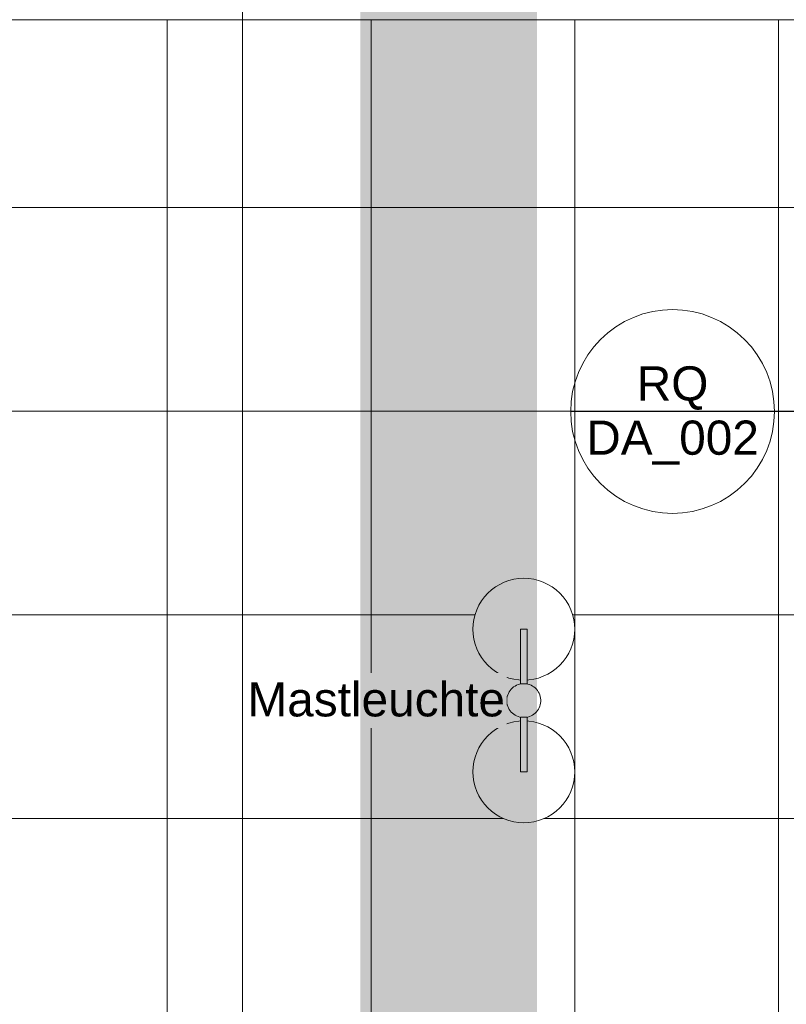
# Model space of a CAD drawing. Header units: metres. Extents: x -180 to 4, y -47 to 4.
# Tile 211 of 256: x -98.95 to -96.69, y -3.85 to -0.95. Entities that reach past the tile are written whole.
import ezdxf

# ---------------------------------------------------------------- set-up
doc = ezdxf.new("R2010")
doc.units = ezdxf.units.M
doc.header["$LTSCALE"] = 0.05
doc.header["$PDMODE"] = 1
doc.header["$PDSIZE"] = -2
for name, color, linetype, lineweight, true_color in [('30 -35 Decken- 11 Bodendurchbruch', 7, 'Continuous', 15, 0x599559), ('30 -36 Dächer- 3 Dachbeläge', 7, 'Continuous', 15, 0x9999ff), ('70 -72 Beschriftung- 7 Detailverweise', 7, 'Continuous', 9, 0x00dd00)]:
    doc.layers.add(name, color=color, linetype=linetype, lineweight=lineweight, true_color=true_color)
for name, color, linetype, lineweight in [('60- 61 allgemeine Ausstattung- 4 Terrassen', 7, 'Continuous', 9), ('70 -72 Beschriftung-14 Schatten', 7, 'Continuous', 5), ('Keine', 7, 'Continuous', 9)]:
    doc.layers.add(name, color=color, linetype=linetype, lineweight=lineweight)
doc.styles.add('Arial', font='arial.ttf')

# ---------------------------------------------------------------- blocks, each defined once
blk = doc.blocks.new('Gruppe-365')
at = {"color": 255, "lineweight": 9}
blk.add_wipeout([(-74.6216, -0.277), (-74.6216, -0.732), (-82.636, -0.732), (-82.636, -3.5964), (-81.5037, -3.5964), (-81.5037, -5.5564), (-82.636, -5.5564), (-82.636, -7.647), (-78.391, -7.647), (-78.391, -9.597), (-82.636, -9.597), (-82.636, -11.982), (-99.136, -11.982), (-99.136, -30.912), (-74.9949, -30.912), (-74.9949, -13.7471), (-74.6216, -13.7471), (-74.6216, -31.367), (-99.591, -31.367), (-99.591, -11.527), (-83.091, -11.527), (-83.091, -0.277)], dxfattribs=at).dxf.layer = '30 -36 Dächer- 3 Dachbeläge'
blk = doc.blocks.new('Gruppe-779')
at = {"color": 255, "linetype": 'Continuous', "lineweight": 9}
blk.add_wipeout([(-97.425, -2.9262), (-97.4226, -2.9305), (-97.4207, -2.9351), (-97.4193, -2.9398), (-97.4183, -2.9446), (-97.4178, -2.9495), (-97.4178, -2.9544), (-97.4183, -2.9593), (-97.4192, -2.9641), (-97.4207, -2.9688), (-97.4225, -2.9733), (-97.4248, -2.9776), (-97.4275, -2.9817), (-97.4306, -2.9855), (-97.4341, -2.989), (-97.4379, -2.9921), (-97.442, -2.9949), (-97.4463, -2.9972), (-97.4508, -2.9991), (-97.4555, -3.0005), (-97.4603, -3.0015), (-97.4652, -3.002), (-97.4701, -3.002), (-97.475, -3.0015), (-97.4798, -3.0006), (-97.4845, -2.9992), (-97.489, -2.9973), (-97.4934, -2.995), (-97.4975, -2.9923), (-97.5013, -2.9892), (-97.5047, -2.9857), (-97.5079, -2.9819), (-97.5106, -2.9779), (-97.5129, -2.9735), (-97.5148, -2.969), (-97.5163, -2.9643), (-97.5172, -2.9595), (-97.5177, -2.9546), (-97.5177, -2.9497), (-97.5173, -2.9448), (-97.5163, -2.94), (-97.5149, -2.9353), (-97.513, -2.9308), (-97.5107, -2.9264), (-97.508, -2.9224), (-97.5049, -2.9186), (-97.5015, -2.9151), (-97.4977, -2.912), (-97.4936, -2.9092), (-97.4893, -2.9069), (-97.4847, -2.905), (-97.4801, -2.9036), (-97.4752, -2.9026), (-97.4704, -2.9021), (-97.4655, -2.9021), (-97.4606, -2.9026), (-97.4558, -2.9035), (-97.4511, -2.9049), (-97.4465, -2.9068), (-97.4422, -2.9091), (-97.4381, -2.9118), (-97.4343, -2.9149), (-97.4308, -2.9184), (-97.4277, -2.9222)], dxfattribs=at).dxf.layer = '60- 61 allgemeine Ausstattung- 4 Terrassen'
at = {"layer": '60- 61 allgemeine Ausstattung- 4 Terrassen', "color": 252, "linetype": 'Continuous', "lineweight": 9, "true_color": 0x888888, "flags": 128}
blk.add_lwpolyline([(-97.425, -2.9262), (-97.4226, -2.9305), (-97.4207, -2.9351), (-97.4193, -2.9398), (-97.4183, -2.9446), (-97.4178, -2.9495), (-97.4178, -2.9544), (-97.4183, -2.9593), (-97.4192, -2.9641), (-97.4207, -2.9688), (-97.4225, -2.9733), (-97.4248, -2.9776), (-97.4275, -2.9817), (-97.4306, -2.9855), (-97.4341, -2.989), (-97.4379, -2.9921), (-97.442, -2.9949), (-97.4463, -2.9972), (-97.4508, -2.9991), (-97.4555, -3.0005), (-97.4603, -3.0015), (-97.4652, -3.002), (-97.4701, -3.002), (-97.475, -3.0015), (-97.4798, -3.0006), (-97.4845, -2.9992), (-97.489, -2.9973), (-97.4934, -2.995), (-97.4975, -2.9923), (-97.5013, -2.9892), (-97.5047, -2.9857), (-97.5079, -2.9819), (-97.5106, -2.9779), (-97.5129, -2.9735), (-97.5148, -2.969), (-97.5163, -2.9643), (-97.5172, -2.9595), (-97.5177, -2.9546), (-97.5177, -2.9497), (-97.5173, -2.9448), (-97.5163, -2.94), (-97.5149, -2.9353), (-97.513, -2.9308), (-97.5107, -2.9264), (-97.508, -2.9224), (-97.5049, -2.9186), (-97.5015, -2.9151), (-97.4977, -2.912), (-97.4936, -2.9092), (-97.4893, -2.9069), (-97.4847, -2.905), (-97.4801, -2.9036), (-97.4752, -2.9026), (-97.4704, -2.9021), (-97.4655, -2.9021), (-97.4606, -2.9026), (-97.4558, -2.9035), (-97.4511, -2.9049), (-97.4465, -2.9068), (-97.4422, -2.9091), (-97.4381, -2.9118), (-97.4343, -2.9149), (-97.4308, -2.9184), (-97.4277, -2.9222)], close=True, dxfattribs=at)
at = {"color": 255, "linetype": 'Continuous', "lineweight": 9}
for points in [[(-97.4678, -2.592), (-97.4531, -2.5928), (-97.4385, -2.5949), (-97.4242, -2.5985), (-97.4104, -2.6035), (-97.3971, -2.6098), (-97.3844, -2.6173), (-97.3726, -2.6261), (-97.3617, -2.636), (-97.3518, -2.6469), (-97.3431, -2.6587), (-97.3355, -2.6713), (-97.3292, -2.6846), (-97.3242, -2.6985), (-97.3207, -2.7128), (-97.3185, -2.7273), (-97.3178, -2.742), (-97.3185, -2.7567), (-97.3207, -2.7713), (-97.3242, -2.7856), (-97.3292, -2.7994), (-97.3355, -2.8128), (-97.3431, -2.8254), (-97.3518, -2.8372), (-97.3617, -2.8481), (-97.3726, -2.858), (-97.3844, -2.8668), (-97.3971, -2.8743), (-97.4104, -2.8806), (-97.4242, -2.8856), (-97.4385, -2.8892), (-97.4531, -2.8913), (-97.4678, -2.892), (-97.4825, -2.8913), (-97.497, -2.8892), (-97.5113, -2.8856), (-97.5252, -2.8806), (-97.5385, -2.8743), (-97.5511, -2.8668), (-97.5629, -2.858), (-97.5738, -2.8481), (-97.5837, -2.8372), (-97.5925, -2.8254), (-97.6001, -2.8128), (-97.6064, -2.7994), (-97.6113, -2.7856), (-97.6149, -2.7713), (-97.6171, -2.7567), (-97.6178, -2.742), (-97.6171, -2.7273), (-97.6149, -2.7128), (-97.6113, -2.6985), (-97.6064, -2.6846), (-97.6001, -2.6713), (-97.5925, -2.6587), (-97.5837, -2.6469), (-97.5738, -2.636), (-97.5629, -2.6261), (-97.5511, -2.6173), (-97.5385, -2.6098), (-97.5252, -2.6035), (-97.5113, -2.5985), (-97.497, -2.5949), (-97.4825, -2.5928)], [(-97.4678, -3.312), (-97.4825, -3.3113), (-97.497, -3.3092), (-97.5113, -3.3056), (-97.5252, -3.3006), (-97.5385, -3.2943), (-97.5511, -3.2868), (-97.5629, -3.278), (-97.5738, -3.2681), (-97.5837, -3.2572), (-97.5925, -3.2454), (-97.6001, -3.2328), (-97.6064, -3.2194), (-97.6113, -3.2056), (-97.6149, -3.1913), (-97.6171, -3.1767), (-97.6178, -3.162), (-97.6171, -3.1473), (-97.6149, -3.1328), (-97.6113, -3.1185), (-97.6064, -3.1046), (-97.6001, -3.0913), (-97.5925, -3.0787), (-97.5837, -3.0669), (-97.5738, -3.056), (-97.5629, -3.0461), (-97.5511, -3.0373), (-97.5385, -3.0298), (-97.5252, -3.0235), (-97.5113, -3.0185), (-97.497, -3.0149), (-97.4825, -3.0128), (-97.4678, -3.012), (-97.4531, -3.0128), (-97.4385, -3.0149), (-97.4242, -3.0185), (-97.4104, -3.0235), (-97.3971, -3.0298), (-97.3844, -3.0373), (-97.3726, -3.0461), (-97.3617, -3.056), (-97.3518, -3.0669), (-97.3431, -3.0787), (-97.3355, -3.0913), (-97.3292, -3.1046), (-97.3242, -3.1185), (-97.3207, -3.1328), (-97.3185, -3.1473), (-97.3178, -3.162), (-97.3185, -3.1767), (-97.3207, -3.1913), (-97.3242, -3.2056), (-97.3292, -3.2194), (-97.3355, -3.2328), (-97.3431, -3.2454), (-97.3518, -3.2572), (-97.3617, -3.2681), (-97.3726, -3.278), (-97.3844, -3.2868), (-97.3971, -3.2943), (-97.4104, -3.3006), (-97.4242, -3.3056), (-97.4385, -3.3092), (-97.4531, -3.3113)]]:
    blk.add_wipeout(points, dxfattribs=at).dxf.layer = '60- 61 allgemeine Ausstattung- 4 Terrassen'
at = {"layer": '60- 61 allgemeine Ausstattung- 4 Terrassen', "color": 252, "linetype": 'Continuous', "lineweight": 9, "true_color": 0x888888, "flags": 128}
for points in [[(-97.4678, -2.592), (-97.4531, -2.5928), (-97.4385, -2.5949), (-97.4242, -2.5985), (-97.4104, -2.6035), (-97.3971, -2.6098), (-97.3844, -2.6173), (-97.3726, -2.6261), (-97.3617, -2.636), (-97.3518, -2.6469), (-97.3431, -2.6587), (-97.3355, -2.6713), (-97.3292, -2.6846), (-97.3242, -2.6985), (-97.3207, -2.7128), (-97.3185, -2.7273), (-97.3178, -2.742), (-97.3185, -2.7567), (-97.3207, -2.7713), (-97.3242, -2.7856), (-97.3292, -2.7994), (-97.3355, -2.8128), (-97.3431, -2.8254), (-97.3518, -2.8372), (-97.3617, -2.8481), (-97.3726, -2.858), (-97.3844, -2.8668), (-97.3971, -2.8743), (-97.4104, -2.8806), (-97.4242, -2.8856), (-97.4385, -2.8892), (-97.4531, -2.8913), (-97.4678, -2.892), (-97.4825, -2.8913), (-97.497, -2.8892), (-97.5113, -2.8856), (-97.5252, -2.8806), (-97.5385, -2.8743), (-97.5511, -2.8668), (-97.5629, -2.858), (-97.5738, -2.8481), (-97.5837, -2.8372), (-97.5925, -2.8254), (-97.6001, -2.8128), (-97.6064, -2.7994), (-97.6113, -2.7856), (-97.6149, -2.7713), (-97.6171, -2.7567), (-97.6178, -2.742), (-97.6171, -2.7273), (-97.6149, -2.7128), (-97.6113, -2.6985), (-97.6064, -2.6846), (-97.6001, -2.6713), (-97.5925, -2.6587), (-97.5837, -2.6469), (-97.5738, -2.636), (-97.5629, -2.6261), (-97.5511, -2.6173), (-97.5385, -2.6098), (-97.5252, -2.6035), (-97.5113, -2.5985), (-97.497, -2.5949), (-97.4825, -2.5928)], [(-97.4678, -3.312), (-97.4825, -3.3113), (-97.497, -3.3092), (-97.5113, -3.3056), (-97.5252, -3.3006), (-97.5385, -3.2943), (-97.5511, -3.2868), (-97.5629, -3.278), (-97.5738, -3.2681), (-97.5837, -3.2572), (-97.5925, -3.2454), (-97.6001, -3.2328), (-97.6064, -3.2194), (-97.6113, -3.2056), (-97.6149, -3.1913), (-97.6171, -3.1767), (-97.6178, -3.162), (-97.6171, -3.1473), (-97.6149, -3.1328), (-97.6113, -3.1185), (-97.6064, -3.1046), (-97.6001, -3.0913), (-97.5925, -3.0787), (-97.5837, -3.0669), (-97.5738, -3.056), (-97.5629, -3.0461), (-97.5511, -3.0373), (-97.5385, -3.0298), (-97.5252, -3.0235), (-97.5113, -3.0185), (-97.497, -3.0149), (-97.4825, -3.0128), (-97.4678, -3.012), (-97.4531, -3.0128), (-97.4385, -3.0149), (-97.4242, -3.0185), (-97.4104, -3.0235), (-97.3971, -3.0298), (-97.3844, -3.0373), (-97.3726, -3.0461), (-97.3617, -3.056), (-97.3518, -3.0669), (-97.3431, -3.0787), (-97.3355, -3.0913), (-97.3292, -3.1046), (-97.3242, -3.1185), (-97.3207, -3.1328), (-97.3185, -3.1473), (-97.3178, -3.162), (-97.3185, -3.1767), (-97.3207, -3.1913), (-97.3242, -3.2056), (-97.3292, -3.2194), (-97.3355, -3.2328), (-97.3431, -3.2454), (-97.3518, -3.2572), (-97.3617, -3.2681), (-97.3726, -3.278), (-97.3844, -3.2868), (-97.3971, -3.2943), (-97.4104, -3.3006), (-97.4242, -3.3056), (-97.4385, -3.3092), (-97.4531, -3.3113)]]:
    blk.add_lwpolyline(points, close=True, dxfattribs=at)
at = {"color": 255, "linetype": 'Continuous', "lineweight": 9}
for points in [[(-97.4778, -2.742), (-97.4578, -2.742), (-97.4578, -2.9031), (-97.4778, -2.9031)], [(-97.4778, -3.001), (-97.4578, -3.001), (-97.4578, -3.162), (-97.4778, -3.162)]]:
    blk.add_wipeout(points, dxfattribs=at).dxf.layer = '60- 61 allgemeine Ausstattung- 4 Terrassen'
at = {"layer": '60- 61 allgemeine Ausstattung- 4 Terrassen', "color": 252, "linetype": 'Continuous', "lineweight": 9, "true_color": 0x888888, "flags": 128}
for points in [[(-97.4778, -2.742), (-97.4578, -2.742), (-97.4578, -2.9031), (-97.4778, -2.9031)], [(-97.4778, -3.001), (-97.4578, -3.001), (-97.4578, -3.162), (-97.4778, -3.162)]]:
    blk.add_lwpolyline(points, close=True, dxfattribs=at)
blk = doc.blocks.new('Gruppe-899')
at = {"layer": '70 -72 Beschriftung- 7 Detailverweise'}
blk.add_line((-0.335, 0), (-0.935, 0), dxfattribs=at)
at = {"layer": '70 -72 Beschriftung- 7 Detailverweise', "flags": 128}
blk.add_lwpolyline([(-0.335, 0), (-0.3364, -0.0294), (-0.3408, -0.0585), (-0.3479, -0.0871), (-0.3578, -0.1148), (-0.3704, -0.1414), (-0.3856, -0.1667), (-0.4031, -0.1903), (-0.4229, -0.2121), (-0.4447, -0.2319), (-0.4683, -0.2494), (-0.4936, -0.2646), (-0.5202, -0.2772), (-0.5479, -0.2871), (-0.5765, -0.2942), (-0.6056, -0.2986), (-0.635, -0.3), (-0.6644, -0.2986), (-0.6935, -0.2942), (-0.7221, -0.2871), (-0.7498, -0.2772), (-0.7764, -0.2646), (-0.8017, -0.2494), (-0.8253, -0.2319), (-0.8471, -0.2121), (-0.8669, -0.1903), (-0.8844, -0.1667), (-0.8996, -0.1414), (-0.9122, -0.1148), (-0.9221, -0.0871), (-0.9292, -0.0585), (-0.9336, -0.0294), (-0.935, 0), (-0.9336, 0.0294), (-0.9292, 0.0585), (-0.9221, 0.0871), (-0.9122, 0.1148), (-0.8996, 0.1414), (-0.8844, 0.1667), (-0.8669, 0.1903), (-0.8471, 0.2121), (-0.8253, 0.2319), (-0.8017, 0.2494), (-0.7764, 0.2646), (-0.7498, 0.2772), (-0.7221, 0.2871), (-0.6935, 0.2942), (-0.6644, 0.2986), (-0.635, 0.3), (-0.6056, 0.2986), (-0.5765, 0.2942), (-0.5479, 0.2871), (-0.5202, 0.2772), (-0.4936, 0.2646), (-0.4683, 0.2494), (-0.4447, 0.2319), (-0.4229, 0.2121), (-0.4031, 0.1903), (-0.3856, 0.1667), (-0.3704, 0.1414), (-0.3578, 0.1148), (-0.3479, 0.0871), (-0.3408, 0.0585), (-0.3364, 0.0294)], close=True, dxfattribs=at)
at = {"layer": '70 -72 Beschriftung- 7 Detailverweise'}
blk.add_point((-0.635, 0), dxfattribs=at)
at = {"layer": '70 -72 Beschriftung- 7 Detailverweise', "char_height": 0.10069, "line_spacing_factor": 0.96878, "style": 'Arial'}
for s, insert, attachment_point in [('RQ', (-0.635, 0.0046), 8), ('DA_002', (-0.635, -0.0267), 2)]:
    blk.add_mtext(s, dxfattribs=dict(at, insert=insert, attachment_point=attachment_point))
blk = doc.blocks.new('Referenzmarkierung-99')
at = {"layer": '70 -72 Beschriftung- 7 Detailverweise', "transparency": 33554687}
for q in [(-0.635, 0), (1.0694, 0)]:
    blk.add_line((0, 0), q, dxfattribs=at)
at = {"layer": '70 -72 Beschriftung- 7 Detailverweise', "color": 7, "transparency": 33554687}
blk.add_blockref('Gruppe-899', (0, 0), dxfattribs=at)
blk = doc.blocks.new('Gruppe-1384')
at = {"layer": '60- 61 allgemeine Ausstattung- 4 Terrassen', "linetype": 'Continuous', "lineweight": 9, "transparency": 33554534}
h = blk.add_hatch(dxfattribs=at)
h.set_pattern_fill('Platte 60_60 SRF-1', style=0, pattern_type=2)
h.set_pattern_definition([(90, (-83.5178, -11.10004), (-0.6, 7e-17), []), (0, (-83.5178, -11.10004), (0, 0.6), [])])
h.paths.add_polyline_path([(-83.51799996, -8.69594214), (-88.91799996, -8.69756841), (-88.91713959, -2.69756841), (-83.51799996, -2.69756841), (-83.51799996, -0.94704198), (-99.54599996, -0.94704198), (-99.54599996, -11.10004198), (-83.51799996, -11.10004198)])
at = {"layer": '60- 61 allgemeine Ausstattung- 4 Terrassen', "color": 252, "linetype": 'Continuous', "lineweight": 9, "true_color": 0x888888, "transparency": 33554687, "flags": 128}
blk.add_lwpolyline([(-83.51799996, -8.69594214), (-88.91799996, -8.69756841), (-88.91713959, -2.69756841), (-83.51799996, -2.69756841), (-83.51799996, -0.94704198), (-99.54599996, -0.94704198), (-99.54599996, -11.10004198), (-83.51799996, -11.10004198)], close=True, dxfattribs=at)
at = {"layer": '70 -72 Beschriftung- 7 Detailverweise'}
blk.add_blockref('Referenzmarkierung-99', (-96.39466616, -2.1007368), dxfattribs=at)
at = {"layer": '60- 61 allgemeine Ausstattung- 4 Terrassen', "color": 7}
blk.add_blockref('Gruppe-779', (0, 0), dxfattribs=at)
at = {"color": 255}
blk.add_wipeout([(-98.28141761, -3.03318087), (-97.5177805, -3.03318087), (-97.5177805, -2.87090309), (-98.28141761, -2.87090309)], dxfattribs=at).dxf.layer = '60- 61 allgemeine Ausstattung- 4 Terrassen'
at = {"layer": '60- 61 allgemeine Ausstattung- 4 Terrassen', "insert": (-98.28141761, -2.89791999), "char_height": 0.1006886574, "attachment_point": 1, "line_spacing_factor": 0.970891, "style": 'Arial'}
blk.add_mtext('Mastleuchte', dxfattribs=at)
blk = doc.blocks.new('Gruppe-1438')
at = {"layer": '70 -72 Beschriftung-14 Schatten', "linetype": 'Continuous', "lineweight": 0, "transparency": 33554495}
h = blk.add_hatch(color=7, dxfattribs=at)
h.paths.add_polyline_path([(-99.3181, -9.9923), (-99.7998, -11.277), (-99.381, -11.277), (-99.381, -11.1), (-83.518, -11.1), (-83.518, -8.7228), (-97.7878, -8.7228), (-97.4287, -7.9275), (-97.4287, 0.15), (-97.9487, 0.15), (-97.9487, -7.7933), (-105.0287, -7.7933), (-105.0287, 0.15), (-105.5487, 0.15), (-105.5487, -7.7933), (-112.6287, -7.7933), (-112.6287, 0.15), (-113.1487, 0.15), (-113.1487, -7.7933), (-120.2287, -7.7933), (-120.2287, 0.15), (-120.7487, 0.15), (-120.7487, -7.7933), (-127.8287, -7.7933), (-127.8287, 0.15), (-128.3487, 0.15), (-128.3487, -7.7933), (-135.4287, -7.7933), (-135.4287, 0.15), (-135.9487, 0.15), (-135.9487, -7.7933), (-143.0287, -7.7933), (-143.0287, 0.15), (-143.5487, 0.15), (-143.5487, -7.7933), (-150.6287, -7.7933), (-150.6287, 0.15), (-151.1487, 0.15), (-151.1487, -7.7933), (-158.2287, -7.7933), (-158.2287, 0.15), (-158.7487, 0.15), (-158.7487, -0.087), (-159.801, -0.087), (-159.801, -9.1985), (-166.4632, -9.1985), (-166.4632, -0.057), (-166.9832, -0.057), (-166.9832, -9.1985), (-174.0632, -9.1985), (-174.0632, -0.027), (-174.5832, -0.027), (-174.5832, -9.1985), (-175.221, -10.6111), (-175.221, -11.897), (-174.0632, -9.3327), (-167.0438, -9.3327), (-167.621, -10.6111), (-167.621, -11.897), (-166.4632, -9.3327), (-159.801, -9.3327), (-159.801, -10.1239), (-160.021, -10.6111), (-160.021, -11.897), (-159.831, -11.4762), (-159.831, -12.1155), (-158.8723, -9.9923), (-152.1416, -9.9923), (-152.421, -10.6111), (-152.421, -11.897), (-151.561, -9.9923), (-144.5416, -9.9923), (-144.821, -10.6111), (-144.821, -11.897), (-143.961, -9.9923), (-136.9416, -9.9923), (-137.221, -10.6111), (-137.221, -11.897), (-136.361, -9.9923), (-129.3416, -9.9923), (-129.621, -10.6111), (-129.621, -11.897), (-128.761, -9.9923), (-121.7416, -9.9923), (-122.021, -10.6111), (-122.021, -11.897), (-121.161, -9.9923), (-114.1416, -9.9923), (-114.421, -10.6111), (-114.421, -11.897), (-113.561, -9.9923), (-106.5416, -9.9923), (-106.821, -10.6111), (-106.821, -11.897), (-105.961, -9.9923)])
h.paths.add_polyline_path([(-151.2093, -7.9275), (-152.081, -9.8581), (-158.8117, -9.8581), (-158.7093, -9.6311), (-158.7093, -8.9919), (-158.2287, -7.9275)])
h.paths.add_polyline_path([(-99.2677, -9.8581), (-105.9004, -9.8581), (-105.0287, -7.9275), (-98.0093, -7.9275), (-98.3684, -8.7228), (-98.8421, -8.7228)])
h.paths.add_polyline_path([(-112.6287, -7.9275), (-105.6093, -7.9275), (-106.481, -9.8581), (-113.5004, -9.8581)])
h.paths.add_polyline_path([(-120.2287, -7.9275), (-113.2093, -7.9275), (-114.081, -9.8581), (-121.1004, -9.8581)])
h.paths.add_polyline_path([(-127.8287, -7.9275), (-120.8093, -7.9275), (-121.681, -9.8581), (-128.7004, -9.8581)])
h.paths.add_polyline_path([(-135.4287, -7.9275), (-128.4093, -7.9275), (-129.281, -9.8581), (-136.3004, -9.8581)])
h.paths.add_polyline_path([(-143.0287, -7.9275), (-136.0093, -7.9275), (-136.881, -9.8581), (-143.9004, -9.8581)])
h.paths.add_polyline_path([(-150.6287, -7.9275), (-143.6093, -7.9275), (-144.481, -9.8581), (-151.5004, -9.8581)])
blk = doc.blocks.new('_Dach_2D (2D)')
at = {"layer": '30 -35 Decken- 11 Bodendurchbruch', "color": 7}
blk.add_blockref('Gruppe-365', (0, 0), dxfattribs=at)
at = {"layer": '60- 61 allgemeine Ausstattung- 4 Terrassen', "color": 7}
blk.add_blockref('Gruppe-1384', (0, 0), dxfattribs=at)
blk.add_blockref('Gruppe-1438', (0, 0), dxfattribs=at)
blk = doc.blocks.new('_Dach_2D Bemaßung_ Beschriftung (2D)')
at = {"layer": '30 -36 Dächer- 3 Dachbeläge'}
blk.add_line((-98.29599996, -11.10004198), (-98.29599996, -0.17704198), dxfattribs=at)

msp = doc.modelspace()

# ---------------------------------------------------------------- block references
at = {"layer": 'Keine', "color": 1}
msp.add_blockref('_Dach_2D (2D)', (0, 0), dxfattribs=at)

# ---------------------------------------------------------------- next in the draw order: block references
msp.add_blockref('_Dach_2D Bemaßung_ Beschriftung (2D)', (0, 0), dxfattribs=at)

doc.saveas('drawing.dxf')
